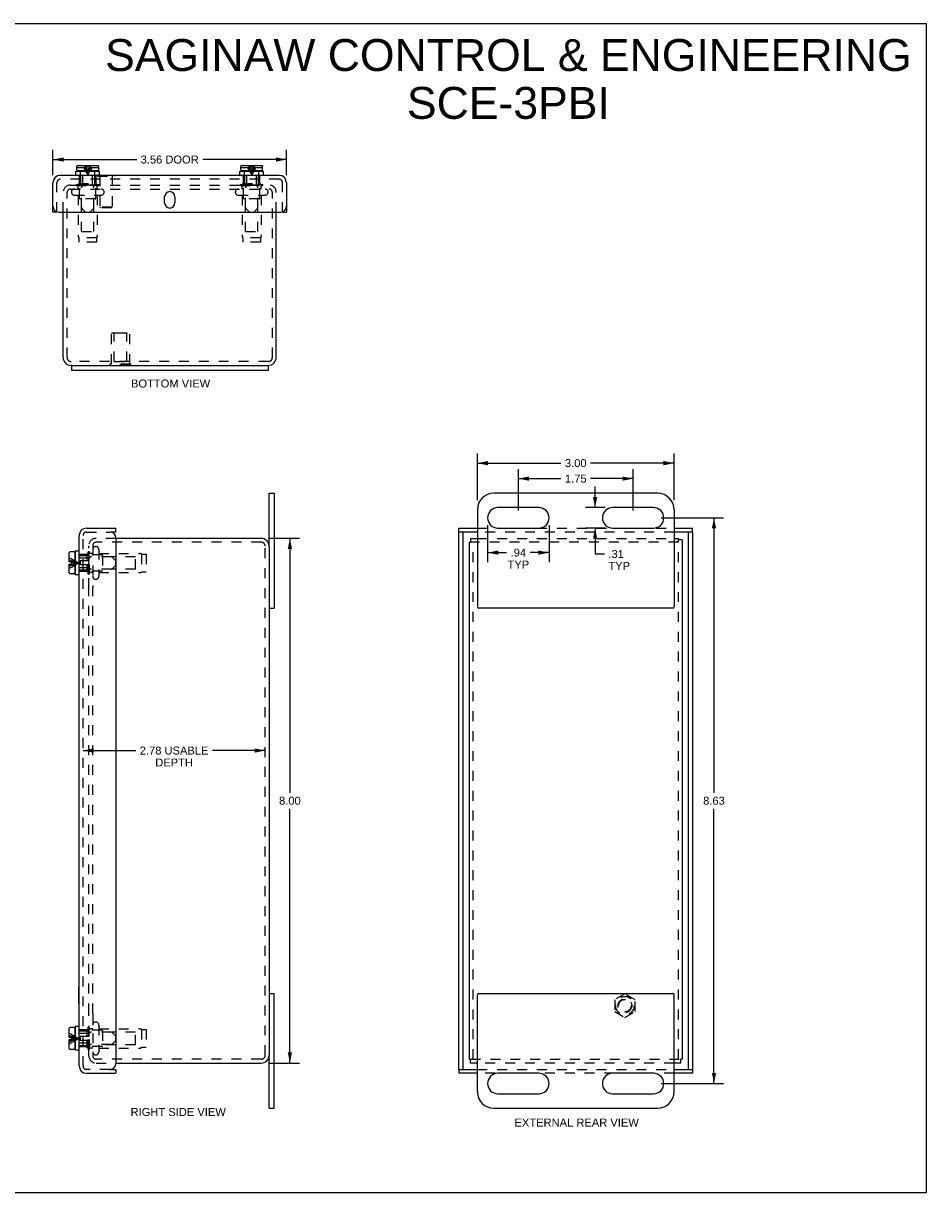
# Model space of a CAD drawing. Header units: inches. Extents: x 0 to 27.6, y 0 to 17.8.
# Tile 3 of 3: x 13.8 to 27.6, y 0 to 17.8. Entities that reach past the tile are written whole.
import ezdxf

# ---------------------------------------------------------------- set-up
doc = ezdxf.new("R2010")
doc.units = ezdxf.units.IN
doc.header["$LTSCALE"] = 1.515306
doc.header["$MEASUREMENT"] = 0
doc.linetypes.add('HIDDEN', pattern=[0.2, 0.1, -0.1])
doc.layers.get('0').update_dxf_attribs({"linetype": 'CONTINUOUS'})
for name, color, linetype in [('DEFAULT_2', 8, 'HIDDEN'), ('DIMENSIONS', 7, 'CONTINUOUS'), ('DOOR_ASSEMBLY', 7, 'CONTINUOUS')]:
    doc.layers.add(name, color=color, linetype=linetype)
doc.styles.get("Standard").update_dxf_attribs({"font": 'arial.ttf'})
doc.dimstyles.new('DIMSTYLE_2', dxfattribs={"dimtxt": 0.121549, "dimasz": 0.162065, "dimexe": 0.09, "dimexo": 0.07, "dimgap": 0.0375, "dimtad": 0, "dimtih": 1, "dimtoh": 1, "dimzin": 4, "dimdsep": 46, "dimtxsty": 'Standard', "dimblk": '_FILLED', "dimblk1": '_FILLED', "dimblk2": '_FILLED', "dimcen": 0.09, "dimadec": 3, "dimazin": 1, "dimtfac": 1, "dimtdec": 3, "dimtofl": 0, "dimtmove": 0, "dimatfit": 3, "dimldrblk": '_FILLED', "dimfxl": 0, "dimtolj": 1, "dimtzin": 4, "dimarcsym": 0})

# ---------------------------------------------------------------- blocks, each defined once
blk = doc.blocks.new('_FILLED')
at = {"color": 0, "linetype": 'ByBlock'}
blk.add_solid([(0, 0), (-1, 0.2), (-1, -0.2)], dxfattribs=at)
blk = doc.blocks.new('*D3')
at = {"layer": 'DIMENSIONS', "color": 2, "linetype": 'Continuous'}
for p, q in [((14.226, 15.511), (14.226, 15.897)), ((17.789, 15.511), (17.789, 15.897)), ((14.226, 15.751), (15.504, 15.751)), ((17.789, 15.751), (16.511, 15.751))]:
    blk.add_line(p, q, dxfattribs=at)
at = {"layer": 'DIMENSIONS', "color": 2, "linetype": 'Continuous', "xscale": 0.1620648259, "yscale": 0.1620648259, "zscale": 0.1620648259, "rotation": 180}
blk.add_blockref('_FILLED', (14.226, 15.751), dxfattribs=at)
at = {"layer": 'DIMENSIONS', "color": 2, "linetype": 'Continuous', "xscale": 0.1620648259, "yscale": 0.1620648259, "zscale": 0.1620648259}
blk.add_blockref('_FILLED', (17.789, 15.751), dxfattribs=at)
at = {"layer": 'DIMENSIONS', "color": 2, "linetype": 'Continuous', "insert": (16.007, 15.812), "char_height": 0.1215, "width": 0.88608, "attachment_point": 2, "line_spacing_factor": 0.9}
blk.add_mtext('3.56 DOOR', dxfattribs=at)
blk = doc.blocks.new('*D4')
at = {"layer": 'DIMENSIONS', "color": 2, "linetype": 'Continuous'}
for p, q in [((20.7, 10.558), (20.7, 11.268)), ((23.7, 10.558), (23.7, 11.268)), ((20.7, 11.122), (21.974, 11.122)), ((23.7, 11.122), (22.425, 11.122))]:
    blk.add_line(p, q, dxfattribs=at)
at = {"layer": 'DIMENSIONS', "color": 2, "linetype": 'Continuous', "xscale": 0.1620648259, "yscale": 0.1620648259, "zscale": 0.1620648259, "rotation": 180}
blk.add_blockref('_FILLED', (20.7, 11.122), dxfattribs=at)
at = {"layer": 'DIMENSIONS', "color": 2, "linetype": 'Continuous', "xscale": 0.1620648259, "yscale": 0.1620648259, "zscale": 0.1620648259}
blk.add_blockref('_FILLED', (23.7, 11.122), dxfattribs=at)
at = {"layer": 'DIMENSIONS', "color": 2, "linetype": 'Continuous', "insert": (22.2, 11.183), "char_height": 0.1215, "width": 0.3303, "attachment_point": 2, "line_spacing_factor": 0.9}
blk.add_mtext('3.00', dxfattribs=at)
blk = doc.blocks.new('*D5')
at = {"layer": 'DIMENSIONS', "color": 2, "linetype": 'Continuous'}
for p, q in [((20.856, 10.175), (20.856, 9.612)), ((21.793, 10.175), (21.793, 9.612)), ((20.856, 9.758), (21.146, 9.758)), ((21.793, 9.758), (21.503, 9.758))]:
    blk.add_line(p, q, dxfattribs=at)
at = {"layer": 'DIMENSIONS', "color": 2, "linetype": 'Continuous', "xscale": 0.1620648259, "yscale": 0.1620648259, "zscale": 0.1620648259, "rotation": 180}
blk.add_blockref('_FILLED', (20.856, 9.758), dxfattribs=at)
at = {"layer": 'DIMENSIONS', "color": 2, "linetype": 'Continuous', "xscale": 0.1620648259, "yscale": 0.1620648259, "zscale": 0.1620648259}
blk.add_blockref('_FILLED', (21.793, 9.758), dxfattribs=at)
at = {"layer": 'DIMENSIONS', "color": 2, "linetype": 'Continuous', "insert": (21.325, 9.819), "char_height": 0.1215, "width": 0.3294, "attachment_point": 2, "line_spacing_factor": 0.9}
blk.add_mtext('.94\\PTYP', dxfattribs=at)
blk = doc.blocks.new('*D6')
at = {"layer": 'DIMENSIONS', "color": 2, "linetype": 'Continuous'}
for p, q in [((22.495, 10.444), (22.495, 10.768)), ((22.649, 10.444), (22.35, 10.444)), ((22.649, 10.132), (22.35, 10.132)), ((22.495, 10.132), (22.495, 9.737)), ((22.495, 9.737), (22.637, 9.737))]:
    blk.add_line(p, q, dxfattribs=at)
at = {"layer": 'DIMENSIONS', "color": 2, "linetype": 'Continuous', "xscale": 0.1620648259, "yscale": 0.1620648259, "zscale": 0.1620648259}
for p, rotation in [((22.495, 10.444), 270), ((22.495, 10.132), 90)]:
    blk.add_blockref('_FILLED', p, dxfattribs=dict(at, rotation=rotation))
at = {"layer": 'DIMENSIONS', "color": 2, "linetype": 'Continuous', "insert": (22.698, 9.798), "char_height": 0.1215, "width": 0.3294, "attachment_point": 1, "line_spacing_factor": 0.9}
blk.add_mtext('.31\\PTYP', dxfattribs=at)
blk = doc.blocks.new('*D7')
at = {"layer": 'DIMENSIONS', "color": 2, "linetype": 'Continuous'}
for p, q in [((17.517, 9.976), (17.986, 9.976)), ((17.84, 9.976), (17.84, 6.097)), ((17.84, 1.976), (17.84, 5.854)), ((17.517, 1.976), (17.986, 1.976))]:
    blk.add_line(p, q, dxfattribs=at)
at = {"layer": 'DIMENSIONS', "color": 2, "linetype": 'Continuous', "xscale": 0.1620648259, "yscale": 0.1620648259, "zscale": 0.1620648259}
for p, rotation in [((17.84, 9.976), 90), ((17.84, 1.976), 270)]:
    blk.add_blockref('_FILLED', p, dxfattribs=dict(at, rotation=rotation))
at = {"layer": 'DIMENSIONS', "color": 2, "linetype": 'Continuous', "insert": (17.84, 6.036), "char_height": 0.1215, "width": 0.3303, "attachment_point": 2, "line_spacing_factor": 0.9}
blk.add_mtext('8.00', dxfattribs=at)
blk = doc.blocks.new('*D8')
at = {"layer": 'DIMENSIONS', "color": 2, "linetype": 'Continuous'}
for p, q in [((14.685, 6.74), (15.491, 6.74)), ((17.463, 6.74), (16.658, 6.74))]:
    blk.add_line(p, q, dxfattribs=at)
at = {"layer": 'DIMENSIONS', "color": 2, "linetype": 'Continuous', "xscale": 0.1620648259, "yscale": 0.1620648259, "zscale": 0.1620648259, "rotation": 180}
blk.add_blockref('_FILLED', (14.685, 6.74), dxfattribs=at)
at = {"layer": 'DIMENSIONS', "color": 2, "linetype": 'Continuous', "xscale": 0.1620648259, "yscale": 0.1620648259, "zscale": 0.1620648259}
blk.add_blockref('_FILLED', (17.463, 6.74), dxfattribs=at)
at = {"layer": 'DIMENSIONS', "color": 2, "linetype": 'Continuous', "insert": (16.074, 6.801), "char_height": 0.12155, "width": 1.04604, "attachment_point": 2, "line_spacing_factor": 0.9}
blk.add_mtext('2.78 USABLE\\PDEPTH', dxfattribs=at)
blk = doc.blocks.new('*D10')
at = {"layer": 'DIMENSIONS', "color": 2, "linetype": 'Continuous'}
for p, q in [((23.5, 10.288), (24.454, 10.288)), ((24.308, 10.288), (24.308, 6.097)), ((24.308, 1.663), (24.308, 5.854)), ((23.5, 1.663), (24.454, 1.663))]:
    blk.add_line(p, q, dxfattribs=at)
at = {"layer": 'DIMENSIONS', "color": 2, "linetype": 'Continuous', "xscale": 0.1620648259, "yscale": 0.1620648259, "zscale": 0.1620648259}
for p, rotation in [((24.308, 10.288), 90), ((24.308, 1.663), 270)]:
    blk.add_blockref('_FILLED', p, dxfattribs=dict(at, rotation=rotation))
at = {"layer": 'DIMENSIONS', "color": 2, "linetype": 'Continuous', "insert": (24.308, 6.036), "char_height": 0.1215, "width": 0.3303, "attachment_point": 2, "line_spacing_factor": 0.9}
blk.add_mtext('8.63', dxfattribs=at)
blk = doc.blocks.new('*D11')
at = {"layer": 'DIMENSIONS', "color": 2, "linetype": 'Continuous'}
for p, q in [((21.325, 10.401), (21.325, 11.032)), ((21.325, 10.886), (21.974, 10.886)), ((23.075, 10.886), (22.425, 10.886)), ((23.075, 10.401), (23.075, 11.032))]:
    blk.add_line(p, q, dxfattribs=at)
at = {"layer": 'DIMENSIONS', "color": 2, "linetype": 'Continuous', "xscale": 0.1620648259, "yscale": 0.1620648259, "zscale": 0.1620648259, "rotation": 180}
blk.add_blockref('_FILLED', (21.325, 10.886), dxfattribs=at)
at = {"layer": 'DIMENSIONS', "color": 2, "linetype": 'Continuous', "xscale": 0.1620648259, "yscale": 0.1620648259, "zscale": 0.1620648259}
blk.add_blockref('_FILLED', (23.075, 10.886), dxfattribs=at)
at = {"layer": 'DIMENSIONS', "color": 2, "linetype": 'Continuous', "insert": (22.2, 10.947), "char_height": 0.1215, "width": 0.3303, "attachment_point": 2, "line_spacing_factor": 0.9}
blk.add_mtext('1.75', dxfattribs=at)

msp = doc.modelspace()

# ---------------------------------------------------------------- linework, layer by layer
at = {"color": 7, "linetype": 'Continuous'}
for p, q in [((0, 17.8271), (27.551, 17.8271)), ((27.551, 0), (27.551, 17.8271)), ((14.5074, 12.6118), (14.5074, 12.5368)), ((14.5074, 12.6118), (17.5074, 12.6118)), ((17.5074, 12.6118), (17.5074, 12.5368)), ((17.5235, 9.8555), (17.5235, 10.663)), ((17.5235, 10.663), (17.5985, 10.663)), ((20.5745, 9.9155), (20.5965, 9.9155)), ((20.5965, 9.9755), (20.5965, 9.9155)), ((23.7645, 9.9755), (23.7645, 9.9535)), ((23.8245, 9.9535), (23.7645, 9.9535)), ((17.5235, 8.913), (17.5985, 8.913)), ((17.5235, 3.038), (17.5985, 3.038)), ((17.5235, 1.288), (17.5235, 2.0955)), ((20.5745, 2.0355), (20.5965, 2.0355)), ((20.5965, 1.9755), (20.5965, 2.0355)), ((23.8245, 2.0355), (23.8025, 2.0355)), ((23.8025, 1.9755), (23.8025, 2.0355)), ((17.5235, 1.288), (17.5985, 1.288)), ((0, 0), (27.551, 0))]:
    msp.add_line(p, q, dxfattribs=at)
at = {"color": 3, "linetype": 'Continuous'}
for p, q in [((14.3824, 12.7318), (14.3824, 14.9498)), ((17.6324, 12.7318), (17.6324, 14.9498)), ((14.5074, 12.6118), (14.5024, 12.6118)), ((17.5074, 12.5368), (14.5074, 12.5368)), ((17.5124, 12.6118), (17.5074, 12.6118)), ((17.5985, 10.663), (17.5985, 8.913)), ((23.4495, 10.663), (20.9495, 10.663)), ((20.6995, 10.413), (20.6995, 8.933)), ((21.637, 10.4443), (21.012, 10.4443)), ((23.387, 10.4443), (22.762, 10.4443)), ((23.6995, 10.413), (23.6995, 8.933)), ((21.012, 10.1318), (21.637, 10.1318)), ((22.762, 10.1318), (23.387, 10.1318)), ((17.4035, 9.9755), (15.1855, 9.9755)), ((17.5235, 9.8555), (17.5235, 2.0955)), ((20.5745, 9.9155), (20.5745, 2.0355)), ((20.5965, 9.9755), (20.6995, 9.9755)), ((23.6995, 9.9755), (23.7645, 9.9755)), ((23.8245, 9.9535), (23.8245, 2.0355)), ((23.6795, 8.913), (20.7195, 8.913)), ((17.5985, 1.288), (17.5985, 3.038)), ((20.7195, 3.038), (23.6795, 3.038)), ((20.6995, 1.538), (20.6995, 3.018)), ((23.6995, 1.538), (23.6995, 3.018)), ((15.1855, 1.9755), (17.4035, 1.9755)), ((20.6995, 1.9755), (20.5965, 1.9755)), ((23.8025, 1.9755), (23.6995, 1.9755)), ((21.637, 1.8193), (21.012, 1.8193)), ((23.387, 1.8193), (22.762, 1.8193)), ((21.012, 1.5068), (21.637, 1.5068)), ((22.762, 1.5068), (23.387, 1.5068)), ((20.9495, 1.288), (23.4495, 1.288))]:
    msp.add_line(p, q, dxfattribs=at)
for centre, radius, start, end in [((14.5024, 12.7318), 0.12, 180, 270), ((17.5124, 12.7318), 0.12, 270, 360), ((20.9495, 10.413), 0.25, 90, 180), ((23.4495, 10.413), 0.25, 0, 90), ((21.012, 10.288), 0.1562, 90, 270), ((21.637, 10.288), 0.1562, 270, 90), ((22.762, 10.288), 0.1562, 90, 270), ((23.387, 10.288), 0.1562, 270, 90), ((17.4035, 9.8555), 0.12, 0, 90), ((20.7195, 8.933), 0.02, 180, 270), ((23.6795, 8.933), 0.02, 270, 360), ((20.7195, 3.018), 0.02, 90, 180), ((23.6795, 3.018), 0.02, 0, 90), ((17.4035, 2.0955), 0.12, 270, 360), ((21.012, 1.663), 0.1562, 90, 270), ((21.637, 1.663), 0.1562, 270, 90), ((22.762, 1.663), 0.1562, 90, 270), ((23.387, 1.663), 0.1562, 270, 90), ((20.9495, 1.538), 0.25, 180, 270), ((23.4495, 1.538), 0.25, 270, 360)]:
    msp.add_arc(centre, radius, start, end, dxfattribs=at)
at = {"layer": 'DEFAULT_2', "color": 8, "linetype": 'HIDDEN'}
for p, q in [((14.4944, 15.3618), (17.5204, 15.3618)), ((14.5874, 15.3538), (14.5874, 15.3718)), ((14.5874, 15.3718), (14.9274, 15.3718)), ((14.5874, 15.3538), (14.9274, 15.3538)), ((14.6114, 15.3018), (14.6114, 15.3438)), ((14.6324, 15.1618), (14.6324, 15.3718)), ((14.8824, 15.1618), (14.8824, 15.3718)), ((14.9034, 15.3018), (14.9034, 15.3438)), ((14.9274, 15.3538), (14.9274, 15.3718)), ((17.0874, 15.3538), (17.0874, 15.3718)), ((17.0874, 15.3718), (17.4274, 15.3718)), ((17.0874, 15.3538), (17.4274, 15.3538)), ((17.1114, 15.3018), (17.1114, 15.3438)), ((17.1324, 15.1618), (17.1324, 15.3718)), ((17.3824, 15.1618), (17.3824, 15.3718)), ((17.4034, 15.3018), (17.4034, 15.3438)), ((17.4274, 15.3538), (17.4274, 15.3718)), ((14.3824, 14.9498), (14.3824, 15.2468)), ((14.4424, 12.7318), (14.4424, 15.2468)), ((14.4944, 15.3018), (17.5204, 15.3018)), ((14.5537, 15.2093), (14.9612, 15.2093)), ((14.6114, 15.2093), (14.6114, 14.5762)), ((14.9034, 15.2093), (14.9034, 14.5762)), ((17.0537, 15.2093), (17.4612, 15.2093)), ((17.1114, 15.2093), (17.1114, 14.5762)), ((17.4034, 15.2093), (17.4034, 14.5762)), ((17.5724, 12.7318), (17.5724, 15.2468)), ((17.6324, 14.9498), (17.6324, 15.2468)), ((14.8724, 15.1518), (14.6424, 15.1518)), ((14.6624, 14.6518), (14.6624, 15.1518)), ((14.8524, 14.6518), (14.8524, 15.1518)), ((17.3724, 15.1518), (17.1424, 15.1518)), ((17.1624, 14.6518), (17.1624, 15.1518)), ((17.3524, 14.6518), (17.3524, 15.1518)), ((14.6624, 14.6518), (14.8524, 14.6518)), ((17.1624, 14.6518), (17.3524, 14.6518)), ((14.6224, 14.5583), (14.6224, 14.4893)), ((14.8924, 14.5583), (14.6224, 14.5583)), ((14.8924, 14.4893), (14.6224, 14.4893)), ((14.8924, 14.5583), (14.8924, 14.4893)), ((17.3924, 14.5583), (17.1224, 14.5583)), ((17.1224, 14.5583), (17.1224, 14.4893)), ((17.3924, 14.4893), (17.1224, 14.4893)), ((17.3924, 14.5583), (17.3924, 14.4893)), ((15.1174, 13.1114), (15.3974, 13.1114)), ((15.1174, 12.6324), (15.1174, 13.1114)), ((15.1624, 13.1014), (15.1524, 13.1114)), ((15.3524, 13.1014), (15.1624, 13.1014)), ((15.1624, 12.6739), (15.1624, 13.1014)), ((15.3524, 13.1014), (15.3624, 13.1114)), ((15.3524, 12.6739), (15.3524, 13.1014)), ((15.3974, 12.6324), (15.3974, 13.1114)), ((17.5124, 12.6718), (14.5024, 12.6718)), ((15.1624, 12.6739), (15.3524, 12.6739)), ((15.4134, 12.6324), (15.1014, 12.6324)), ((15.1014, 12.6114), (15.1014, 12.6324)), ((15.4134, 12.6114), (15.1014, 12.6114)), ((15.2574, 12.6114), (15.2574, 12.6324)), ((15.4134, 12.6114), (15.4134, 12.6324)), ((14.7735, 9.2194), (14.7735, 9.8635)), ((14.8335, 9.8635), (14.8335, 9.2194)), ((15.1855, 9.9755), (14.8855, 9.9755)), ((14.8885, 9.9155), (14.8855, 9.9155)), ((17.4035, 9.9155), (14.8885, 9.9155)), ((17.4635, 2.0955), (17.4635, 9.8555)), ((23.7645, 9.9155), (20.5965, 9.9155)), ((20.6345, 2.0355), (20.6345, 9.9155)), ((20.6995, 9.9755), (23.6995, 9.9755)), ((23.7645, 2.0355), (23.7645, 9.9535)), ((14.7635, 9.4305), (14.7635, 9.7705)), ((14.7815, 9.7705), (14.7635, 9.7705)), ((14.9735, 9.7255), (14.7635, 9.7255)), ((14.7815, 9.4305), (14.7815, 9.7705)), ((14.8335, 9.7465), (14.7915, 9.7465)), ((14.926, 9.8043), (14.926, 9.3968)), ((14.926, 9.7465), (15.5591, 9.7465)), ((14.9835, 9.7155), (14.9835, 9.4855)), ((15.4835, 9.6955), (14.9835, 9.6955)), ((15.4835, 9.5055), (15.4835, 9.6955)), ((15.577, 9.7355), (15.577, 9.4655)), ((15.577, 9.7355), (15.646, 9.7355)), ((15.646, 9.7355), (15.646, 9.4655)), ((14.9735, 9.4755), (14.7635, 9.4755)), ((14.8335, 9.4545), (14.7915, 9.4545)), ((14.926, 9.4545), (15.5591, 9.4545)), ((15.4835, 9.5055), (14.9835, 9.5055)), ((15.577, 9.4655), (15.646, 9.4655)), ((14.7815, 9.4305), (14.7635, 9.4305)), ((14.7735, 2.7318), (14.7735, 9.2193)), ((14.8335, 2.7318), (14.8335, 9.2193)), ((22.9495, 3.0307), (22.7935, 2.9406)), ((23.1055, 2.9406), (22.9495, 3.0307)), ((22.7935, 2.9406), (22.7935, 2.7605)), ((23.1055, 2.7605), (23.1055, 2.9406)), ((14.7735, 2.0875), (14.7735, 2.7317)), ((14.8335, 2.7317), (14.8335, 2.0875)), ((22.7935, 2.7605), (22.9495, 2.6704)), ((22.9495, 2.6704), (23.1055, 2.7605)), ((14.7815, 2.5205), (14.7635, 2.5205)), ((14.7635, 2.1805), (14.7635, 2.5205)), ((14.7815, 2.1805), (14.7815, 2.5205)), ((14.8335, 2.4965), (14.7915, 2.4965)), ((14.926, 2.5543), (14.926, 2.1468)), ((14.926, 2.4965), (15.5591, 2.4965)), ((14.9735, 2.4755), (14.7635, 2.4755)), ((14.9835, 2.4655), (14.9835, 2.2355)), ((15.4835, 2.4455), (14.9835, 2.4455)), ((15.4835, 2.2555), (15.4835, 2.4455)), ((15.577, 2.4855), (15.646, 2.4855)), ((15.577, 2.4855), (15.577, 2.2155)), ((15.646, 2.4855), (15.646, 2.2155)), ((14.9735, 2.2255), (14.7635, 2.2255)), ((14.7815, 2.1805), (14.7635, 2.1805)), ((14.8335, 2.2045), (14.7915, 2.2045)), ((14.926, 2.2045), (15.5591, 2.2045)), ((15.4835, 2.2555), (14.9835, 2.2555)), ((15.577, 2.2155), (15.646, 2.2155)), ((14.8855, 2.0355), (14.8885, 2.0355)), ((14.8855, 1.9755), (15.1855, 1.9755)), ((17.4035, 2.0355), (14.8885, 2.0355)), ((20.5965, 2.0355), (23.8025, 2.0355)), ((23.6995, 1.9755), (20.6995, 1.9755))]:
    msp.add_line(p, q, dxfattribs=at)
for radius in [0.1421, 0.14, 0.105, 0.095]:
    msp.add_circle((22.9495, 2.8505), radius, dxfattribs=at)
for centre, radius, start, end in [((14.4944, 15.2498), 0.112, 90, 180), ((14.6014, 15.3438), 0.01, 0, 90), ((14.9134, 15.3438), 0.01, 90, 180), ((17.1014, 15.3438), 0.01, 0, 90), ((17.4134, 15.3438), 0.01, 90, 180), ((17.5204, 15.2498), 0.112, 0, 90), ((14.4944, 15.2498), 0.052, 90, 180), ((14.5537, 15.2556), 0.0462, 90, 270), ((14.6424, 15.1618), 0.01, 180, 270), ((14.8724, 15.1618), 0.01, 270, 360), ((14.9612, 15.2556), 0.0462, 270, 90), ((17.0537, 15.2556), 0.0462, 90, 270), ((17.1424, 15.1618), 0.01, 180, 270), ((17.3724, 15.1618), 0.01, 270, 360), ((17.4612, 15.2556), 0.0462, 270, 90), ((17.5204, 15.2498), 0.052, 0, 90), ((14.6314, 14.5762), 0.02, 180, 243.25632), ((14.8834, 14.5762), 0.02, 296.74368, 360), ((17.1314, 14.5762), 0.02, 180, 243.25632), ((17.3834, 14.5762), 0.02, 296.74368, 360), ((14.5024, 12.7318), 0.06, 180, 270), ((17.5124, 12.7318), 0.06, 270, 360), ((14.8855, 9.8635), 0.112, 90, 180), ((14.8855, 9.8635), 0.052, 90, 180), ((14.8797, 9.8043), 0.0462, 0, 180), ((17.4035, 9.8555), 0.06, 0, 90), ((14.7915, 9.7565), 0.01, 180.00004, 270), ((14.9735, 9.7155), 0.01, 359.99997, 90), ((15.5591, 9.7265), 0.02, 26.74368, 90), ((14.7915, 9.4445), 0.01, 90, 179.99996), ((14.9735, 9.4855), 0.01, 270, 0.00003), ((15.5591, 9.4745), 0.02, 270, 333.25632), ((14.8797, 9.3968), 0.0462, 180, 360), ((14.7915, 2.5065), 0.01, 180.00004, 270), ((14.8797, 2.5543), 0.0462, 0, 180), ((15.5591, 2.4765), 0.02, 26.74368, 90), ((14.9735, 2.4655), 0.01, 359.99997, 90), ((14.7915, 2.1945), 0.01, 90, 179.99996), ((14.8797, 2.1468), 0.0462, 180, 360), ((14.9735, 2.2355), 0.01, 270, 0.00003), ((15.5591, 2.2245), 0.02, 270, 333.25632), ((14.8855, 2.0875), 0.112, 180, 270), ((14.8855, 2.0875), 0.052, 180, 270), ((17.4035, 2.0955), 0.06, 270, 360)]:
    msp.add_arc(centre, radius, start, end, dxfattribs=at)
at = {"layer": 'DOOR_ASSEMBLY', "color": 3, "linetype": 'Continuous'}
for p, q in [((17.6767, 15.5098), (14.3382, 15.5098)), ((14.2262, 14.9498), (14.2262, 15.3978)), ((17.7887, 15.3978), (17.7887, 14.9498)), ((15.9293, 15.0904), (15.9293, 15.1842)), ((16.0856, 15.1842), (16.0856, 15.0904)), ((14.3162, 14.9498), (17.6987, 14.9498)), ((14.6255, 1.9313), (14.6255, 10.0198)), ((14.7375, 10.1318), (15.1855, 10.1318)), ((20.4183, 10.1318), (20.6995, 10.1318)), ((20.4183, 1.8793), (20.4183, 10.0718)), ((23.6995, 10.1318), (23.9808, 10.1318)), ((23.9808, 10.0718), (23.9808, 1.8793)), ((15.1855, 9.9818), (15.1855, 1.9693)), ((14.7375, 1.8193), (15.1855, 1.8193)), ((20.6995, 1.8193), (20.4183, 1.8193)), ((23.9808, 1.8193), (23.6995, 1.8193))]:
    msp.add_line(p, q, dxfattribs=at)
at = {"layer": 'DOOR_ASSEMBLY', "color": 7, "linetype": 'Continuous'}
for p, q in [((14.5764, 15.5098), (14.5764, 15.5723)), ((14.5764, 15.5723), (14.9384, 15.5723)), ((14.5904, 15.5923), (14.5904, 15.6273)), ((14.5904, 15.6273), (14.5912, 15.6273)), ((14.5912, 15.6273), (14.5912, 15.6453)), ((14.9094, 15.5773), (14.6054, 15.5773)), ((14.6063, 15.6603), (14.9085, 15.6603)), ((14.6844, 15.5723), (14.6844, 15.5773)), ((14.8304, 15.5723), (14.8304, 15.5773)), ((14.9236, 15.6273), (14.9236, 15.6453)), ((14.9236, 15.6273), (14.9244, 15.6273)), ((14.9244, 15.5923), (14.9244, 15.6273)), ((14.9384, 15.5098), (14.9384, 15.5723)), ((14.9384, 15.5138), (15.1642, 15.5138)), ((15.1642, 15.5138), (15.1642, 15.5098)), ((17.0764, 15.5098), (17.0764, 15.5723)), ((17.0764, 15.5723), (17.4384, 15.5723)), ((17.0904, 15.5923), (17.0904, 15.6273)), ((17.0904, 15.6273), (17.0912, 15.6273)), ((17.0912, 15.6273), (17.0912, 15.6453)), ((17.4094, 15.5773), (17.1054, 15.5773)), ((17.1063, 15.6603), (17.4085, 15.6603)), ((17.1844, 15.5723), (17.1844, 15.5773)), ((17.3304, 15.5723), (17.3304, 15.5773)), ((17.4236, 15.6273), (17.4236, 15.6453)), ((17.4236, 15.6273), (17.4244, 15.6273)), ((17.4244, 15.5923), (17.4244, 15.6273)), ((17.4384, 15.5098), (17.4384, 15.5723)), ((14.2862, 14.9498), (14.2262, 14.9498)), ((17.7287, 14.9498), (17.7887, 14.9498)), ((15.1855, 10.0718), (15.0955, 10.0718)), ((15.1855, 10.0718), (15.1855, 10.1318)), ((20.4183, 10.0718), (20.4183, 10.1318)), ((20.6995, 10.0718), (20.4183, 10.0718)), ((20.4783, 10.0718), (20.4783, 1.8793)), ((23.9808, 10.0718), (23.6995, 10.0718)), ((23.9208, 1.8793), (23.9208, 10.0718)), ((23.9808, 10.0718), (23.9808, 10.1318)), ((14.475, 9.617), (14.475, 9.7525)), ((14.543, 9.7675), (14.49, 9.7675)), ((14.558, 9.7525), (14.558, 9.4485)), ((14.563, 9.6735), (14.558, 9.6735)), ((14.563, 9.7815), (14.563, 9.4195)), ((14.6255, 9.7815), (14.563, 9.7815)), ((14.508, 9.617), (14.475, 9.617)), ((14.475, 9.4485), (14.475, 9.584)), ((14.475, 9.584), (14.508, 9.584)), ((14.508, 9.584), (14.508, 9.617)), ((14.563, 9.5275), (14.558, 9.5275)), ((14.543, 9.4335), (14.49, 9.4335)), ((14.6255, 9.4195), (14.563, 9.4195)), ((14.6215, 3.1323), (14.6255, 3.1323)), ((14.6215, 2.8763), (14.6215, 3.1323)), ((14.6215, 2.8763), (14.6255, 2.8763)), ((14.475, 2.367), (14.475, 2.5025)), ((14.543, 2.5175), (14.49, 2.5175)), ((14.558, 2.5025), (14.558, 2.1985)), ((14.6255, 2.5315), (14.563, 2.5315)), ((14.563, 2.5315), (14.563, 2.1695)), ((14.508, 2.367), (14.475, 2.367)), ((14.475, 2.334), (14.508, 2.334)), ((14.475, 2.1985), (14.475, 2.334)), ((14.508, 2.334), (14.508, 2.367)), ((14.563, 2.4235), (14.558, 2.4235)), ((14.543, 2.1835), (14.49, 2.1835)), ((14.563, 2.2775), (14.558, 2.2775)), ((14.6255, 2.1695), (14.563, 2.1695)), ((15.0955, 1.8793), (15.1855, 1.8793)), ((15.1855, 1.8793), (15.1855, 1.8193)), ((20.4183, 1.8793), (20.6995, 1.8793)), ((20.4183, 1.8793), (20.4183, 1.8193)), ((23.6995, 1.8793), (23.9808, 1.8793)), ((23.9808, 1.8793), (23.9808, 1.8193))]:
    msp.add_line(p, q, dxfattribs=at)
at = {"layer": 'DOOR_ASSEMBLY', "color": 8, "linetype": 'HIDDEN'}
for p, q in [((14.5912, 15.6273), (14.7248, 15.6273)), ((14.5924, 15.651), (14.5924, 15.651)), ((14.593, 15.6524), (14.593, 15.6524)), ((14.5938, 15.6536), (14.5938, 15.6536)), ((14.5947, 15.6548), (14.5947, 15.6548)), ((14.5957, 15.6559), (14.5957, 15.6559)), ((14.5968, 15.6569), (14.5968, 15.6569)), ((14.598, 15.6578), (14.598, 15.6578)), ((14.5992, 15.6585), (14.5992, 15.6585)), ((14.6006, 15.6592), (14.6006, 15.6592)), ((14.6048, 15.6602), (14.6034, 15.66)), ((14.6274, 15.4923), (14.6274, 15.5098)), ((14.6474, 15.4923), (14.6474, 15.5723)), ((14.6844, 15.3645), (14.6844, 15.5723)), ((14.7118, 15.5918), (14.7223, 15.5743)), ((14.7924, 15.6325), (14.79, 15.6273)), ((14.79, 15.6273), (14.9236, 15.6273)), ((14.803, 15.5918), (14.7925, 15.5743)), ((14.8304, 15.3645), (14.8304, 15.5723)), ((14.8674, 15.4923), (14.8674, 15.5723)), ((14.8874, 15.4923), (14.8874, 15.5098)), ((14.9082, 15.5138), (14.9082, 15.4958)), ((14.9384, 15.5138), (14.9082, 15.5138)), ((14.9143, 15.6592), (14.9143, 15.6592)), ((14.9156, 15.6585), (14.9156, 15.6585)), ((14.9169, 15.6578), (14.9169, 15.6578)), ((14.9181, 15.6569), (14.9181, 15.6569)), ((14.9192, 15.6559), (14.9192, 15.6559)), ((14.9202, 15.6548), (14.9202, 15.6548)), ((14.9211, 15.6536), (14.9211, 15.6536)), ((14.9218, 15.6524), (14.9218, 15.6524)), ((14.9225, 15.651), (14.9225, 15.651)), ((14.9235, 15.6468), (14.9233, 15.6482)), ((15.1642, 15.5098), (15.1642, 15.4958)), ((17.0912, 15.6273), (17.2248, 15.6273)), ((17.0924, 15.651), (17.0924, 15.651)), ((17.093, 15.6524), (17.093, 15.6524)), ((17.0938, 15.6536), (17.0938, 15.6536)), ((17.0947, 15.6548), (17.0947, 15.6548)), ((17.0957, 15.6559), (17.0957, 15.6559)), ((17.0968, 15.6569), (17.0968, 15.6569)), ((17.098, 15.6578), (17.098, 15.6578)), ((17.0992, 15.6585), (17.0992, 15.6585)), ((17.1006, 15.6592), (17.1006, 15.6592)), ((17.1048, 15.6602), (17.1034, 15.66)), ((17.1274, 15.4923), (17.1274, 15.5098)), ((17.1474, 15.4923), (17.1474, 15.5723)), ((17.1844, 15.3645), (17.1844, 15.5723)), ((17.2118, 15.5918), (17.2223, 15.5743)), ((17.2924, 15.6325), (17.29, 15.6273)), ((17.29, 15.6273), (17.4236, 15.6273)), ((17.303, 15.5918), (17.2925, 15.5743)), ((17.3304, 15.3645), (17.3304, 15.5723)), ((17.3674, 15.4923), (17.3674, 15.5723)), ((17.3874, 15.4923), (17.3874, 15.5098)), ((17.41, 15.6602), (17.41, 15.6602)), ((17.4143, 15.6592), (17.4143, 15.6592)), ((17.4156, 15.6585), (17.4156, 15.6585)), ((17.4169, 15.6578), (17.4169, 15.6578)), ((17.4181, 15.6569), (17.4181, 15.6569)), ((17.4192, 15.6559), (17.4192, 15.6559)), ((17.4202, 15.6548), (17.4202, 15.6548)), ((17.4211, 15.6536), (17.4211, 15.6536)), ((17.4218, 15.6524), (17.4218, 15.6524)), ((17.4225, 15.651), (17.4225, 15.651)), ((17.4235, 15.6468), (17.4233, 15.6482)), ((14.2862, 14.9498), (14.2862, 15.3978)), ((17.6767, 15.4498), (14.3382, 15.4498)), ((14.6176, 15.3848), (14.6256, 15.377)), ((14.6176, 15.3848), (14.8972, 15.3848)), ((14.6255, 15.3771), (14.6333, 15.3695)), ((14.6274, 15.4923), (14.6516, 15.4923)), ((14.6309, 15.3848), (14.6309, 15.4923)), ((14.6333, 15.3696), (14.6407, 15.3623)), ((14.8741, 15.3623), (14.6407, 15.3623)), ((14.6516, 15.3623), (14.6516, 15.4923)), ((14.68, 15.3539), (14.6678, 15.3417)), ((14.8348, 15.3539), (14.847, 15.3417)), ((14.8633, 15.3623), (14.8633, 15.4923)), ((14.8633, 15.4923), (14.8874, 15.4923)), ((14.8816, 15.3696), (14.8741, 15.3623)), ((14.8816, 15.3695), (14.8893, 15.3771)), ((14.8839, 15.3848), (14.8839, 15.4923)), ((14.8893, 15.377), (14.8972, 15.3848)), ((14.9082, 15.4958), (15.1642, 15.4958)), ((14.9422, 15.4958), (14.9422, 15.0238)), ((15.1302, 15.4958), (15.1302, 15.0238)), ((17.1176, 15.3848), (17.3972, 15.3848)), ((17.1176, 15.3848), (17.1256, 15.377)), ((17.1255, 15.3771), (17.1333, 15.3695)), ((17.1274, 15.4923), (17.1516, 15.4923)), ((17.1309, 15.3848), (17.1309, 15.4923)), ((17.1333, 15.3696), (17.1407, 15.3623)), ((17.3741, 15.3623), (17.1407, 15.3623)), ((17.1516, 15.3623), (17.1516, 15.4923)), ((17.18, 15.3539), (17.1678, 15.3417)), ((17.3348, 15.3539), (17.347, 15.3417)), ((17.3633, 15.3623), (17.3633, 15.4923)), ((17.3633, 15.4923), (17.3874, 15.4923)), ((17.3741, 15.3623), (17.3816, 15.3696)), ((17.3816, 15.3695), (17.3893, 15.3771)), ((17.3839, 15.3848), (17.3839, 15.4923)), ((17.3893, 15.377), (17.3972, 15.3848)), ((17.7287, 14.9498), (17.7287, 15.3978)), ((14.6634, 15.0175), (14.6634, 15.3311)), ((14.8514, 15.0175), (14.8514, 15.3311)), ((17.1634, 15.0175), (17.1634, 15.3311)), ((17.3514, 15.0175), (17.3514, 15.3311)), ((14.7244, 14.9503), (14.6678, 15.0069)), ((14.7904, 14.9503), (14.847, 15.0069)), ((14.9522, 15.0138), (14.9422, 15.0238)), ((15.1302, 15.0238), (14.9422, 15.0238)), ((15.1202, 15.0138), (14.9522, 15.0138)), ((15.1202, 15.0138), (15.1302, 15.0238)), ((17.2244, 14.9503), (17.1678, 15.0069)), ((17.2904, 14.9503), (17.347, 15.0069)), ((14.7244, 14.9503), (14.7904, 14.9503)), ((17.2244, 14.9503), (17.2904, 14.9503)), ((14.6855, 1.9313), (14.6855, 10.0198)), ((14.7375, 10.0718), (15.0955, 10.0718)), ((20.6995, 10.1318), (23.6995, 10.1318)), ((23.6995, 10.0718), (20.6995, 10.0718)), ((14.773, 9.7105), (14.563, 9.7105)), ((14.7707, 9.6735), (14.563, 9.6735)), ((14.7505, 9.7305), (14.6255, 9.7305)), ((14.643, 9.6305), (14.643, 9.5705)), ((14.773, 9.6305), (14.643, 9.6305)), ((14.7505, 9.6305), (14.7505, 9.7435)), ((14.773, 9.721), (14.7505, 9.7435)), ((14.773, 9.721), (14.773, 9.6305)), ((14.7813, 9.6779), (14.7936, 9.6901)), ((15.1177, 9.6945), (14.8042, 9.6945)), ((15.185, 9.6335), (15.1283, 9.6901)), ((15.185, 9.5675), (15.185, 9.6335)), ((14.5435, 9.6099), (14.5609, 9.6078)), ((14.5435, 9.5911), (14.5609, 9.5933)), ((14.7707, 9.5275), (14.563, 9.5275)), ((14.773, 9.4905), (14.563, 9.4905)), ((14.7505, 9.4705), (14.6255, 9.4705)), ((14.773, 9.5705), (14.643, 9.5705)), ((14.7505, 9.4575), (14.7505, 9.5705)), ((14.773, 9.48), (14.7505, 9.4575)), ((14.773, 9.5705), (14.773, 9.48)), ((14.7813, 9.5231), (14.7936, 9.5109)), ((15.1177, 9.5065), (14.8042, 9.5065)), ((15.185, 9.5675), (15.1283, 9.5109)), ((14.5435, 2.3599), (14.5609, 2.3578)), ((14.5435, 2.3411), (14.5609, 2.3433)), ((14.773, 2.4605), (14.563, 2.4605)), ((14.7707, 2.4235), (14.563, 2.4235)), ((14.7505, 2.4805), (14.6255, 2.4805)), ((14.773, 2.3805), (14.643, 2.3805)), ((14.643, 2.3805), (14.643, 2.3205)), ((14.773, 2.3205), (14.643, 2.3205)), ((14.773, 2.471), (14.7505, 2.4935)), ((14.7505, 2.3805), (14.7505, 2.4935)), ((14.7505, 2.2075), (14.7505, 2.3205)), ((14.773, 2.471), (14.773, 2.3805)), ((14.773, 2.3205), (14.773, 2.23)), ((14.7813, 2.4279), (14.7936, 2.4401)), ((15.1177, 2.4445), (14.8042, 2.4445)), ((15.185, 2.3835), (15.1283, 2.4401)), ((15.185, 2.3175), (15.1283, 2.2609)), ((15.185, 2.3175), (15.185, 2.3835)), ((14.7707, 2.2775), (14.563, 2.2775)), ((14.773, 2.2405), (14.563, 2.2405)), ((14.7505, 2.2205), (14.6255, 2.2205)), ((14.773, 2.23), (14.7505, 2.2075)), ((14.7813, 2.2731), (14.7936, 2.2609)), ((15.1177, 2.2565), (14.8042, 2.2565)), ((15.0955, 1.8793), (14.7375, 1.8793)), ((20.6995, 1.8793), (23.6995, 1.8793)), ((23.6995, 1.8193), (20.6995, 1.8193))]:
    msp.add_line(p, q, dxfattribs=at)
at = {"layer": 'DOOR_ASSEMBLY', "color": 7, "linetype": 'Continuous'}
for points in [[(14.5912, 15.6453), (14.5913, 15.6468), (14.5915, 15.6482), (14.5919, 15.6497), (14.5924, 15.651), (14.593, 15.6524), (14.5938, 15.6536), (14.5947, 15.6548), (14.5957, 15.6559), (14.5968, 15.6569), (14.598, 15.6578), (14.5992, 15.6585), (14.6006, 15.6592), (14.602, 15.6597), (14.6034, 15.66), (14.6048, 15.6602), (14.6063, 15.6603)], [(14.9085, 15.6603), (14.91, 15.6602), (14.9115, 15.66), (14.9129, 15.6597), (14.9143, 15.6592), (14.9156, 15.6585), (14.9169, 15.6578), (14.9181, 15.6569), (14.9192, 15.6559), (14.9202, 15.6548), (14.9211, 15.6536), (14.9218, 15.6524), (14.9225, 15.651), (14.923, 15.6497), (14.9233, 15.6482), (14.9235, 15.6468), (14.9236, 15.6453)], [(17.0912, 15.6453), (17.0913, 15.6468), (17.0915, 15.6482), (17.0919, 15.6497), (17.0924, 15.651), (17.093, 15.6524), (17.0938, 15.6536), (17.0947, 15.6548), (17.0957, 15.6559), (17.0968, 15.6569), (17.098, 15.6578), (17.0992, 15.6585), (17.1006, 15.6592), (17.102, 15.6597), (17.1034, 15.66), (17.1048, 15.6602), (17.1063, 15.6603)], [(17.4085, 15.6603), (17.41, 15.6602), (17.4115, 15.66), (17.4129, 15.6597), (17.4143, 15.6592), (17.4156, 15.6585), (17.4169, 15.6578), (17.4181, 15.6569), (17.4192, 15.6559), (17.4202, 15.6548), (17.4211, 15.6536), (17.4218, 15.6524), (17.4225, 15.651), (17.423, 15.6497), (17.4233, 15.6482), (17.4235, 15.6468), (17.4236, 15.6453)]]:
    msp.add_lwpolyline(points, dxfattribs=at)
at = {"layer": 'DOOR_ASSEMBLY', "color": 8, "linetype": 'HIDDEN'}
for points in [[(14.6927, 15.6273), (14.702, 15.6094), (14.7118, 15.5918)], [(14.7248, 15.6273), (14.7224, 15.6325), (14.72, 15.6378), (14.7176, 15.6432), (14.7152, 15.6488), (14.7128, 15.6545), (14.7104, 15.6603)], [(14.7194, 15.6273), (14.7248, 15.6094), (14.7306, 15.5918), (14.7368, 15.5743), (14.7433, 15.5571), (14.7502, 15.5401), (14.7574, 15.5233)], [(14.7223, 15.5743), (14.7334, 15.5571), (14.7451, 15.5401), (14.7574, 15.5233)], [(14.7298, 15.6603), (14.7335, 15.6365), (14.7376, 15.6132), (14.742, 15.5901), (14.7468, 15.5675), (14.7519, 15.5452), (14.7574, 15.5233)], [(14.7409, 15.6603), (14.7431, 15.6365), (14.7456, 15.6132), (14.7482, 15.5901)], [(14.7482, 15.5901), (14.7511, 15.5675), (14.7541, 15.5452), (14.7574, 15.5233)], [(14.7851, 15.6603), (14.7814, 15.6365), (14.7773, 15.6132), (14.7729, 15.5901), (14.7681, 15.5675), (14.7629, 15.5452), (14.7574, 15.5233)], [(14.7955, 15.6273), (14.79, 15.6094), (14.7842, 15.5918), (14.7781, 15.5743), (14.7715, 15.5571), (14.7647, 15.5401), (14.7574, 15.5233)], [(14.7666, 15.5901), (14.7638, 15.5675), (14.7607, 15.5452), (14.7574, 15.5233)], [(14.7925, 15.5743), (14.7814, 15.5571), (14.7697, 15.5401), (14.7574, 15.5233)], [(14.7739, 15.6603), (14.7717, 15.6365), (14.7693, 15.6132), (14.7666, 15.5901)], [(14.7924, 15.6325), (14.7948, 15.6378), (14.7972, 15.6432), (14.7996, 15.6487), (14.802, 15.6545), (14.8044, 15.6603)], [(14.8222, 15.6273), (14.8129, 15.6094), (14.803, 15.5918)], [(17.1927, 15.6273), (17.202, 15.6094), (17.2118, 15.5918)], [(17.2248, 15.6273), (17.2224, 15.6325), (17.22, 15.6378), (17.2176, 15.6432), (17.2152, 15.6488), (17.2128, 15.6545), (17.2104, 15.6603)], [(17.2194, 15.6273), (17.2248, 15.6094), (17.2306, 15.5918), (17.2368, 15.5743), (17.2433, 15.5571), (17.2502, 15.5401), (17.2574, 15.5233)], [(17.2223, 15.5743), (17.2334, 15.5571), (17.2451, 15.5401), (17.2574, 15.5233)], [(17.2298, 15.6603), (17.2335, 15.6365), (17.2376, 15.6132), (17.242, 15.5901), (17.2468, 15.5675), (17.2519, 15.5452), (17.2574, 15.5233)], [(17.2409, 15.6603), (17.2431, 15.6365), (17.2456, 15.6132), (17.2482, 15.5901)], [(17.2482, 15.5901), (17.2511, 15.5675), (17.2541, 15.5452), (17.2574, 15.5233)], [(17.2851, 15.6603), (17.2814, 15.6365), (17.2773, 15.6132), (17.2729, 15.5901), (17.2681, 15.5675), (17.2629, 15.5452), (17.2574, 15.5233)], [(17.2955, 15.6273), (17.29, 15.6094), (17.2842, 15.5918), (17.2781, 15.5743), (17.2715, 15.5571), (17.2647, 15.5401), (17.2574, 15.5233)], [(17.2666, 15.5901), (17.2638, 15.5675), (17.2607, 15.5452), (17.2574, 15.5233)], [(17.2925, 15.5743), (17.2814, 15.5571), (17.2697, 15.5401), (17.2574, 15.5233)], [(17.2739, 15.6603), (17.2717, 15.6365), (17.2693, 15.6132), (17.2666, 15.5901)], [(17.2924, 15.6325), (17.2948, 15.6378), (17.2972, 15.6432), (17.2996, 15.6487), (17.302, 15.6545), (17.3044, 15.6603)], [(17.3222, 15.6273), (17.3129, 15.6094), (17.303, 15.5918)], [(14.475, 9.6805), (14.4987, 9.6698), (14.5221, 9.658), (14.5451, 9.6452)], [(14.475, 9.6475), (14.4987, 9.6412), (14.5221, 9.6343), (14.5451, 9.6268), (14.5678, 9.6186), (14.59, 9.6099), (14.612, 9.6005)], [(14.475, 9.6282), (14.4987, 9.6245), (14.5221, 9.6204), (14.5451, 9.616), (14.5678, 9.6112), (14.59, 9.606), (14.612, 9.6005)], [(14.5451, 9.6452), (14.5678, 9.6313), (14.59, 9.6165), (14.612, 9.6005)], [(14.475, 9.5535), (14.4987, 9.5599), (14.5221, 9.5668), (14.5451, 9.5743), (14.5678, 9.5824), (14.59, 9.5912), (14.612, 9.6005)], [(14.475, 9.5729), (14.4987, 9.5766), (14.5221, 9.5807), (14.5451, 9.5851), (14.5678, 9.5899), (14.59, 9.595), (14.612, 9.6005)], [(14.475, 9.5205), (14.4987, 9.5313), (14.5221, 9.5431), (14.5451, 9.5559)], [(14.508, 9.6139), (14.5258, 9.612), (14.5435, 9.6099)], [(14.508, 9.5872), (14.5258, 9.5891), (14.5435, 9.5911)], [(14.5451, 9.5559), (14.5678, 9.5697), (14.59, 9.5846), (14.612, 9.6005)], [(14.5609, 9.6078), (14.5782, 9.6055), (14.5952, 9.6031), (14.612, 9.6005)], [(14.5609, 9.5933), (14.5782, 9.5956), (14.5952, 9.598), (14.612, 9.6005)], [(14.475, 2.4305), (14.4987, 2.4198), (14.5221, 2.408), (14.5451, 2.3952)], [(14.475, 2.3975), (14.4987, 2.3912), (14.5221, 2.3843), (14.5451, 2.3768), (14.5678, 2.3686), (14.59, 2.3599), (14.612, 2.3505)], [(14.475, 2.3782), (14.4987, 2.3745), (14.5221, 2.3704), (14.5451, 2.366), (14.5678, 2.3612), (14.59, 2.356), (14.612, 2.3505)], [(14.475, 2.3229), (14.4987, 2.3266), (14.5221, 2.3307), (14.5451, 2.3351), (14.5678, 2.3399), (14.59, 2.345), (14.612, 2.3505)], [(14.475, 2.3035), (14.4987, 2.3099), (14.5221, 2.3168), (14.5451, 2.3243), (14.5678, 2.3324), (14.59, 2.3412), (14.612, 2.3505)], [(14.508, 2.3639), (14.5258, 2.362), (14.5435, 2.3599)], [(14.508, 2.3372), (14.5258, 2.3391), (14.5435, 2.3411)], [(14.5451, 2.3952), (14.5678, 2.3813), (14.59, 2.3665), (14.612, 2.3505)], [(14.5451, 2.3059), (14.5678, 2.3197), (14.59, 2.3346), (14.612, 2.3505)], [(14.5609, 2.3578), (14.5782, 2.3555), (14.5952, 2.3531), (14.612, 2.3505)], [(14.5609, 2.3433), (14.5782, 2.3456), (14.5952, 2.348), (14.612, 2.3505)], [(14.475, 2.2705), (14.4987, 2.2813), (14.5221, 2.2931), (14.5451, 2.3059)]]:
    msp.add_lwpolyline(points, dxfattribs=at)
at = {"layer": 'DOOR_ASSEMBLY', "color": 3, "linetype": 'Continuous'}
for centre, radius, start, end in [((14.3382, 15.3978), 0.112, 90, 180), ((17.6767, 15.3978), 0.112, 0, 90), ((16.0074, 15.1842), 0.0781, 0, 180), ((14.3162, 15.0398), 0.09, 180, 270), ((16.0074, 15.0904), 0.0781, 180, 360), ((17.6987, 15.0398), 0.09, 270, 360), ((14.7375, 10.0198), 0.112, 90, 180), ((15.0955, 9.9818), 0.09, 0, 90), ((15.0955, 1.9693), 0.09, 270, 360), ((14.7375, 1.9313), 0.112, 180, 270)]:
    msp.add_arc(centre, radius, start, end, dxfattribs=at)
at = {"layer": 'DOOR_ASSEMBLY', "color": 7, "linetype": 'Continuous'}
for centre, start, end in [((14.6054, 15.5923), 180, 270), ((14.9094, 15.5923), 270, 360), ((17.1054, 15.5923), 180, 270), ((17.4094, 15.5923), 270, 360), ((14.49, 9.7525), 90, 180), ((14.543, 9.7525), 0, 90), ((14.49, 9.4485), 180, 270), ((14.543, 9.4485), 270, 360), ((14.49, 2.5025), 90, 180), ((14.543, 2.5025), 0, 90), ((14.49, 2.1985), 180, 270), ((14.543, 2.1985), 270, 360)]:
    msp.add_arc(centre, 0.015, start, end, dxfattribs=at)
at = {"layer": 'DOOR_ASSEMBLY', "color": 8, "linetype": 'HIDDEN'}
for centre, radius, start, end in [((14.3382, 15.3978), 0.052, 90, 180), ((14.6784, 15.3311), 0.015, 135.00005, 180), ((14.6694, 15.3645), 0.015, 315.00006, 360), ((14.8454, 15.3645), 0.015, 180, 224.99994), ((14.8364, 15.3311), 0.015, 0, 44.99995), ((17.1784, 15.3311), 0.015, 135.00005, 180), ((17.1694, 15.3645), 0.015, 315.00006, 360), ((17.3454, 15.3645), 0.015, 180, 224.99994), ((17.3364, 15.3311), 0.015, 0, 44.99995), ((17.6767, 15.3978), 0.052, 0, 90), ((14.6784, 15.0175), 0.015, 180, 225.00001), ((14.8364, 15.0175), 0.015, 314.99999, 360), ((17.1784, 15.0175), 0.015, 180, 225.00001), ((17.3364, 15.0175), 0.015, 314.99999, 360), ((14.7375, 10.0198), 0.052, 90, 180), ((14.7707, 9.6885), 0.015, 270, 314.99994), ((14.8042, 9.6795), 0.015, 90, 134.99994), ((15.1177, 9.6795), 0.015, 45, 90), ((14.7707, 9.5125), 0.015, 45.00006, 90), ((14.8042, 9.5215), 0.015, 225.00006, 270), ((15.1177, 9.5215), 0.015, 270, 315), ((14.7707, 2.4385), 0.015, 270, 314.99994), ((14.8042, 2.4295), 0.015, 90, 134.99994), ((15.1177, 2.4295), 0.015, 45, 90), ((14.7707, 2.2625), 0.015, 45.00006, 90), ((14.8042, 2.2715), 0.015, 225.00006, 270), ((15.1177, 2.2715), 0.015, 270, 315), ((14.7375, 1.9313), 0.052, 180, 270)]:
    msp.add_arc(centre, radius, start, end, dxfattribs=at)

# ---------------------------------------------------------------- texts
at = {"layer": 'DIMENSIONS', "color": 2, "linetype": 'Continuous', "attachment_point": 2, "line_spacing_factor": 0.9}
for s, insert, char_height, width in [('SAGINAW CONTROL & ENGINEERING\\PSCE-3PBI', (21.1725, 17.5874), 0.486194, 12.279574), ('BOTTOM VIEW', (16.021, 12.3974), 0.121549, 1.204642), ('RIGHT SIDE VIEW', (16.1367, 1.29), 0.121549, 1.449546), ('EXTERNAL REAR VIEW', (22.2136, 1.1285), 0.121549, 1.892363)]:
    msp.add_mtext(s, dxfattribs=dict(at, insert=insert, char_height=char_height, width=width))

# ---------------------------------------------------------------- dimensions: what is measured, and where the dimension line sits
at = {"layer": 'DIMENSIONS', "color": 2, "linetype": 'Continuous'}
for base, p1, p2, text, picture, middle in [((17.7887, 15.7507), (14.2262, 15.4413), (17.7887, 15.4413), '<> DOOR', '*D3', (16.0074, 15.7507)), ((21.7933, 9.7583), (20.8558, 10.2446), (21.7933, 10.2446), '<>\\PTYP', '*D5', (21.3245, 9.6672))]:
    dim = msp.add_linear_dim(base=base, p1=p1, p2=p2, text=text, dimstyle='DIMSTYLE_2', dxfattribs=at)
    dim.commit()
    dim.dimension.update_dxf_attribs({"geometry": picture, "text_midpoint": middle, "dimtype": 160})
for base, p1, p2, angle, picture, middle in [((20.6995, 11.1219), (23.6995, 10.4877), (20.6995, 10.4877), 180, '*D4', (22.1994, 11.1212)), ((21.3245, 10.8858), (23.0745, 10.3315), (21.3245, 10.3315), 180, '*D11', (22.2053, 10.8851)), ((24.3082132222, 1.6630408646), (23.4304905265, 10.2880408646), (23.4304905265, 1.6630408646), 270, '*D10', (24.3076032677, 5.974863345)), ((17.8398, 1.9755), (17.4469, 9.9755), (17.4469, 1.9755), 270, '*D7', (17.8392, 5.9749))]:
    dim = msp.add_linear_dim(base=base, p1=p1, p2=p2, angle=angle, dimstyle='DIMSTYLE_2', dxfattribs=at)
    dim.commit()
    dim.dimension.update_dxf_attribs({"geometry": picture, "text_midpoint": middle, "dimtype": 160})
for base, p1, p2, angle, text, picture, middle in [((22.4955, 10.1318), (22.7186, 10.4443), (22.7186, 10.1318), 270, '<>\\PTYP', '*D6', (22.8627, 9.6457)), ((14.6855, 6.7404), (17.4635, 9.9155), (14.6855, 10.0718), 180, '<> USABLE\\PDEPTH', '*D8', (16.0745, 6.6493))]:
    dim = msp.add_linear_dim(base=base, p1=p1, p2=p2, angle=angle, text=text, dimstyle='DIMSTYLE_2', dxfattribs=at)
    dim.commit()
    dim.dimension.update_dxf_attribs({"geometry": picture, "text_midpoint": middle, "dimtype": 160})

doc.saveas('drawing.dxf')
